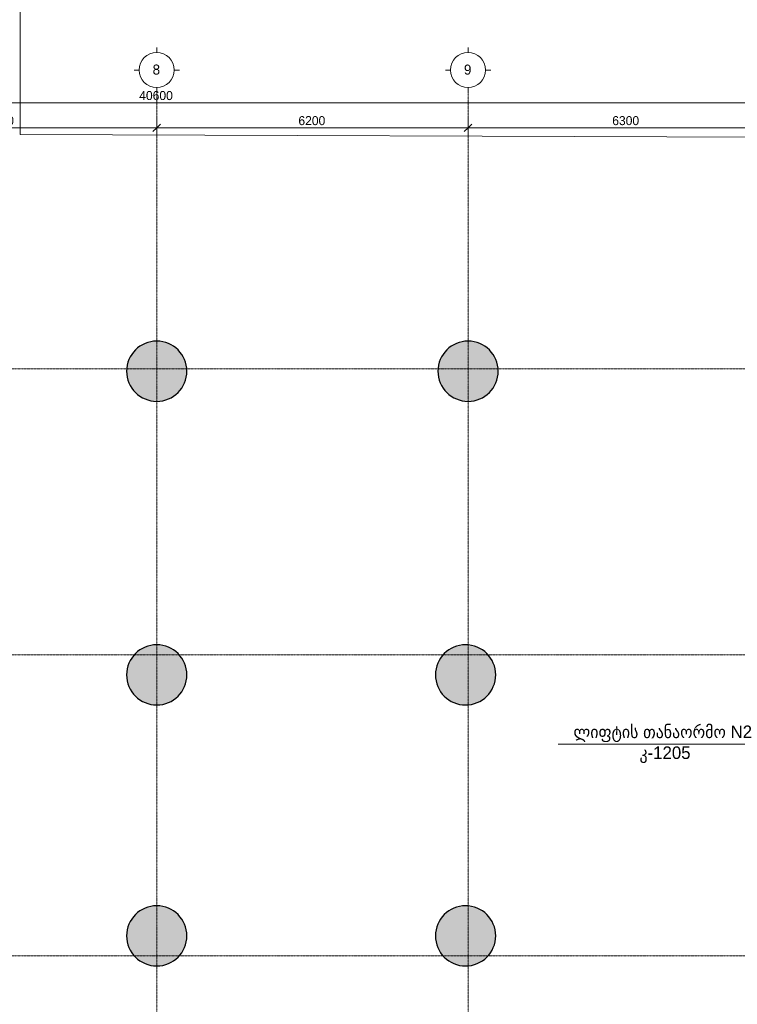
# Model space of a CAD drawing. Header units: millimetres. Extents: x -48420 to 51428, y -12038 to 48020.
# Tile 6 of 8: x 17571 to 31861, y 4736 to 24354. Entities that reach past the tile are written whole.
import ezdxf

# ---------------------------------------------------------------- set-up
doc = ezdxf.new("R2010")
doc.units = ezdxf.units.MM
doc.linetypes.add('StructuralPlan-B02$0$Grid Line', pattern=[22.225, 12.7, -3.175, 3.175, -3.175])
for name, color, linetype, lineweight in [('S - HATCH', 252, 'Continuous', 5), ('S - TEXT', 7, 'Continuous', 9), ('StructuralPlan-B02$0$A-010-D_DIM', 7, 'Continuous', 5), ('StructuralPlan-B02$0$A-010-D_DIM-100', 7, 'Continuous', 5), ('StructuralPlan-B02$0$S-280-M_COLUMN', 7, 'Continuous', 30), ('StructuralPlan-B02$0$S-280-M_COLUMN main', 7, 'Continuous', 30), ('StructuralPlan-B02$0$Z-030-M_GRID', 7, 'Continuous', 5), ('StructuralPlan-B02$0$Z-033_T_GRIDREF', 7, 'Continuous', 5)]:
    doc.layers.add(name, color=color, linetype=linetype, lineweight=lineweight)
doc.layers.add('StructuralPlan-B02$0$A-010-M_LINE', color=7, linetype='Continuous', lineweight=5, true_color=0x00a600)
doc.styles.add('Cubicon', font='Cubicon.ttf')
doc.styles.add('StructuralPlan-B02$0$Cubicon_1', font='Cubicon.ttf', dxfattribs={"height": 200})
doc.styles.add('StructuralPlan-B02$0$Cubicon_2', font='Cubicon.ttf', dxfattribs={"height": 180})
doc.dimstyles.new('CUB-M-100', dxfattribs={"dimscale": 100, "dimtxt": 1.8, "dimasz": 1.5, "dimexe": 1.5, "dimexo": 2, "dimgap": 1, "dimtad": 0, "dimdec": 0, "dimzin": 3, "dimdsep": 46, "dimtxsty": 'Cubicon', "dimblk": 'OBLIQUE', "dimcen": 1.5, "dimdle": 1, "dimazin": 2, "dimtfac": 0.75, "dimtdec": 0, "dimtmove": 0, "dimatfit": 3, "dimldrblk": 'SMALL', "dimfxl": 1, "dimtolj": 1, "dimtzin": 0, "dimlwd": -1, "dimlwe": -1, "dimarcsym": 0})
doc.dimstyles.new('StructuralPlan-B02$0$CUB_DIM_1_8', dxfattribs={"dimscale": 304.8, "dimtxt": 181.601257, "dimasz": 0.492126, "dimexe": 0.492126, "dimexo": 0.0625, "dimgap": 0, "dimtad": 1, "dimdec": 0, "dimzin": 0, "dimdsep": 46, "dimtxsty": 'StructuralPlan-B02$0$Cubicon_2', "dimblk1": 'StructuralPlan-B02$0$_Oblique', "dimblk2": 'StructuralPlan-B02$0$_Oblique', "dimsah": 1, "dimcen": 0.09, "dimdle": 0.328084, "dimazin": 0, "dimtfac": 1, "dimtdec": 4, "dimtix": 1, "dimtmove": 0, "dimatfit": 3, "dimfxl": 0.656168, "dimfxlon": 1, "dimtvp": 1, "dimtolj": 1, "dimtzin": 0, "dimarcsym": 2})

# ---------------------------------------------------------------- blocks, each defined once
blk = doc.blocks.new('StructuralPlan-B02$0$Grid - 00_CUB_ღერძის თავი-752507-B02')
at = {"layer": 'StructuralPlan-B02$0$Z-033_T_GRIDREF'}
for p, q in [((0, 3.5), (0, 4.5)), ((-3.5, 0), (-4.5, 0)), ((3.5, 0), (4.5, 0)), ((0, -3.5), (0, -4.5))]:
    blk.add_line(p, q, dxfattribs=at)
blk.add_circle((0, 0), 3.5, dxfattribs=at)
blk = doc.blocks.new('StructuralPlan-B02$0$DIMBLOCK8-B02')
at = {"layer": 'StructuralPlan-B02$0$A-010-D_DIM-100', "transparency": 16777216}
for p, q in [((0, 22700), (0, 22900)), ((0, 22700), (75, 22775)), ((40600, 22700), (40600, 22900)), ((40600, 22700), (40675, 22775)), ((-100, 22700), (40700, 22700)), ((0, 22700), (-75, 22625)), ((0, 22700), (0, 22550)), ((40600, 22700), (40525, 22625)), ((40600, 22700), (40600, 22550))]:
    blk.add_line(p, q, dxfattribs=at)
at = {"layer": 'StructuralPlan-B02$0$A-010-D_DIM-100', "color": 0, "transparency": 16777216, "insert": (19951, 22933), "char_height": 180, "width": 838.16, "attachment_point": 1, "line_spacing_factor": 0.931288, "style": 'StructuralPlan-B02$0$Cubicon_2'}
blk.add_mtext('40600', dxfattribs=at)
blk = doc.blocks.new('StructuralPlan-B02$0$_Oblique')
at = {"color": 0, "linetype": 'ByBlock', "lineweight": -2}
blk.add_line((-0.5, -0.5), (0.5, 0.5), dxfattribs=at)
blk = doc.blocks.new('StructuralPlan-B02$0$DIMBLOCK11-B02')
at = {"layer": 'StructuralPlan-B02$0$A-010-D_DIM-100', "transparency": 16777216}
for p, q in [((14100, 22200), (14100, 22400)), ((20300, 22200), (20300, 22400)), ((14100, 22200), (14025, 22125)), ((14100, 22200), (14175, 22275)), ((14100, 22200), (20300, 22200)), ((14100, 22200), (14100, 22050)), ((20300, 22200), (20225, 22125)), ((20300, 22200), (20375, 22275)), ((20300, 22200), (20300, 22050))]:
    blk.add_line(p, q, dxfattribs=at)
at = {"layer": 'StructuralPlan-B02$0$A-010-D_DIM-100', "color": 0, "transparency": 16777216, "insert": (16921, 22433), "char_height": 180, "width": 670.53, "attachment_point": 1, "line_spacing_factor": 0.931288, "style": 'StructuralPlan-B02$0$Cubicon_2'}
blk.add_mtext('6200', dxfattribs=at)
blk = doc.blocks.new('StructuralPlan-B02$0$DIMBLOCK12-B02')
at = {"layer": 'StructuralPlan-B02$0$A-010-D_DIM-100', "transparency": 16777216}
for p, q in [((20300, 22200), (20300, 22400)), ((26500, 22200), (26500, 22400)), ((20300, 22200), (20225, 22125)), ((20300, 22200), (20375, 22275)), ((20300, 22200), (26500, 22200)), ((20300, 22200), (20300, 22050)), ((26500, 22200), (26425, 22125)), ((26500, 22200), (26575, 22275)), ((26500, 22200), (26500, 22050))]:
    blk.add_line(p, q, dxfattribs=at)
at = {"layer": 'StructuralPlan-B02$0$A-010-D_DIM-100', "color": 0, "transparency": 16777216, "insert": (23121, 22433), "char_height": 180, "width": 670.53, "attachment_point": 1, "line_spacing_factor": 0.931288, "style": 'StructuralPlan-B02$0$Cubicon_2'}
blk.add_mtext('6200', dxfattribs=at)
blk = doc.blocks.new('StructuralPlan-B02$0$DIMBLOCK13-B02')
at = {"layer": 'StructuralPlan-B02$0$A-010-D_DIM-100', "transparency": 16777216}
for p, q in [((26500, 22200), (26500, 22400)), ((32800, 22200), (32800, 22400)), ((26500, 22200), (26425, 22125)), ((26500, 22200), (26575, 22275)), ((26500, 22200), (32800, 22200)), ((26500, 22200), (26500, 22050)), ((32800, 22200), (32725, 22125)), ((32800, 22200), (32875, 22275)), ((32800, 22200), (32800, 22050))]:
    blk.add_line(p, q, dxfattribs=at)
at = {"layer": 'StructuralPlan-B02$0$A-010-D_DIM-100', "color": 0, "transparency": 16777216, "insert": (29371, 22433), "char_height": 180, "width": 670.53, "attachment_point": 1, "line_spacing_factor": 0.931288, "style": 'StructuralPlan-B02$0$Cubicon_2'}
blk.add_mtext('6300', dxfattribs=at)
blk = doc.blocks.new('_Oblique')
at = {"color": 0, "linetype": 'ByBlock', "lineweight": -2}
blk.add_line((-0.5, -0.5), (0.5, 0.5), dxfattribs=at)
blk = doc.blocks.new('StructuralPlan-B02')
at = {"layer": 'StructuralPlan-B02$0$S-280-M_COLUMN main', "true_color": 0xa4a4a4}
for points in [[(20300, 16750), (20385.4, 16756.1), (20469, 16774.3), (20549.2, 16804.2), (20624.4, 16845.2), (20692.9, 16896.6), (20753.4, 16957.1), (20804.8, 17025.6), (20845.8, 17100.8), (20875.7, 17181), (20893.9, 17264.6), (20900, 17350), (20893.9, 17435.4), (20875.7, 17519), (20845.8, 17599.2), (20804.8, 17674.4), (20753.4, 17742.9), (20692.9, 17803.4), (20624.4, 17854.8), (20549.2, 17895.8), (20469, 17925.7), (20385.4, 17943.9), (20300, 17950), (20214.6, 17943.9), (20131, 17925.7), (20050.8, 17895.8), (19975.6, 17854.8), (19907.1, 17803.4), (19846.6, 17742.9), (19795.2, 17674.4), (19754.2, 17599.2), (19724.3, 17519), (19706.1, 17435.4), (19700, 17350), (19706.1, 17264.6), (19724.3, 17181), (19754.2, 17100.8), (19795.2, 17025.6), (19846.6, 16957.1), (19907.1, 16896.6), (19975.6, 16845.2), (20050.8, 16804.2), (20131, 16774.3), (20214.6, 16756.1)], [(26500, 16750), (26585.4, 16756.1), (26669, 16774.3), (26749.2, 16804.2), (26824.4, 16845.2), (26892.9, 16896.6), (26953.4, 16957.1), (27004.8, 17025.6), (27045.8, 17100.8), (27075.7, 17181), (27093.9, 17264.6), (27100, 17350), (27093.9, 17435.4), (27075.7, 17519), (27045.8, 17599.2), (27004.8, 17674.4), (26953.4, 17742.9), (26892.9, 17803.4), (26824.4, 17854.8), (26749.2, 17895.8), (26669, 17925.7), (26585.4, 17943.9), (26500, 17950), (26414.6, 17943.9), (26331, 17925.7), (26250.8, 17895.8), (26175.6, 17854.8), (26107.1, 17803.4), (26046.6, 17742.9), (25995.2, 17674.4), (25954.2, 17599.2), (25924.3, 17519), (25906.1, 17435.4), (25900, 17350), (25906.1, 17264.6), (25924.3, 17181), (25954.2, 17100.8), (25995.2, 17025.6), (26046.6, 16957.1), (26107.1, 16896.6), (26175.6, 16845.2), (26250.8, 16804.2), (26331, 16774.3), (26414.6, 16756.1)], [(20300, 10700), (20385.4, 10706.1), (20469, 10724.3), (20549.2, 10754.2), (20624.4, 10795.2), (20692.9, 10846.6), (20753.4, 10907.1), (20804.8, 10975.6), (20845.8, 11050.8), (20875.7, 11131), (20893.9, 11214.6), (20900, 11300), (20893.9, 11385.4), (20875.7, 11469), (20845.8, 11549.2), (20804.8, 11624.4), (20753.4, 11692.9), (20692.9, 11753.4), (20624.4, 11804.8), (20549.2, 11845.8), (20469, 11875.7), (20385.4, 11893.9), (20300, 11900), (20214.6, 11893.9), (20131, 11875.7), (20050.8, 11845.8), (19975.6, 11804.8), (19907.1, 11753.4), (19846.6, 11692.9), (19795.2, 11624.4), (19754.2, 11549.2), (19724.3, 11469), (19706.1, 11385.4), (19700, 11300), (19706.1, 11214.6), (19724.3, 11131), (19754.2, 11050.8), (19795.2, 10975.6), (19846.6, 10907.1), (19907.1, 10846.6), (19975.6, 10795.2), (20050.8, 10754.2), (20131, 10724.3), (20214.6, 10706.1)], [(26450, 10700), (26535.4, 10706.1), (26619, 10724.3), (26699.2, 10754.2), (26774.4, 10795.2), (26842.9, 10846.6), (26903.4, 10907.1), (26954.8, 10975.6), (26995.8, 11050.8), (27025.7, 11131), (27043.9, 11214.6), (27050, 11300), (27043.9, 11385.4), (27025.7, 11469), (26995.8, 11549.2), (26954.8, 11624.4), (26903.4, 11692.9), (26842.9, 11753.4), (26774.4, 11804.8), (26699.2, 11845.8), (26619, 11875.7), (26535.4, 11893.9), (26450, 11900), (26364.6, 11893.9), (26281, 11875.7), (26200.8, 11845.8), (26125.6, 11804.8), (26057.1, 11753.4), (25996.6, 11692.9), (25945.2, 11624.4), (25904.2, 11549.2), (25874.3, 11469), (25856.1, 11385.4), (25850, 11300), (25856.1, 11214.6), (25874.3, 11131), (25904.2, 11050.8), (25945.2, 10975.6), (25996.6, 10907.1), (26057.1, 10846.6), (26125.6, 10795.2), (26200.8, 10754.2), (26281, 10724.3), (26364.6, 10706.1)], [(20300, 5500), (20385.4, 5506.1), (20469, 5524.3), (20549.2, 5554.2), (20624.4, 5595.2), (20692.9, 5646.6), (20753.4, 5707.1), (20804.8, 5775.6), (20845.8, 5850.8), (20875.7, 5931), (20893.9, 6014.6), (20900, 6100), (20893.9, 6185.4), (20875.7, 6269), (20845.8, 6349.2), (20804.8, 6424.4), (20753.4, 6492.9), (20692.9, 6553.4), (20624.4, 6604.8), (20549.2, 6645.8), (20469, 6675.7), (20385.4, 6693.9), (20300, 6700), (20214.6, 6693.9), (20131, 6675.7), (20050.8, 6645.8), (19975.6, 6604.8), (19907.1, 6553.4), (19846.6, 6492.9), (19795.2, 6424.4), (19754.2, 6349.2), (19724.3, 6269), (19706.1, 6185.4), (19700, 6100), (19706.1, 6014.6), (19724.3, 5931), (19754.2, 5850.8), (19795.2, 5775.6), (19846.6, 5707.1), (19907.1, 5646.6), (19975.6, 5595.2), (20050.8, 5554.2), (20131, 5524.3), (20214.6, 5506.1)], [(26450, 5500), (26535.4, 5506.1), (26619, 5524.3), (26699.2, 5554.2), (26774.4, 5595.2), (26842.9, 5646.6), (26903.4, 5707.1), (26954.8, 5775.6), (26995.8, 5850.8), (27025.7, 5931), (27043.9, 6014.6), (27050, 6100), (27043.9, 6185.4), (27025.7, 6269), (26995.8, 6349.2), (26954.8, 6424.4), (26903.4, 6492.9), (26842.9, 6553.4), (26774.4, 6604.8), (26699.2, 6645.8), (26619, 6675.7), (26535.4, 6693.9), (26450, 6700), (26364.6, 6693.9), (26281, 6675.7), (26200.8, 6645.8), (26125.6, 6604.8), (26057.1, 6553.4), (25996.6, 6492.9), (25945.2, 6424.4), (25904.2, 6349.2), (25874.3, 6269), (25856.1, 6185.4), (25850, 6100), (25856.1, 6014.6), (25874.3, 5931), (25904.2, 5850.8), (25945.2, 5775.6), (25996.6, 5707.1), (26057.1, 5646.6), (26125.6, 5595.2), (26200.8, 5554.2), (26281, 5524.3), (26364.6, 5506.1)]]:
    blk.add_hatch(color=253, dxfattribs=at).paths.add_polyline_path(points)
at = {"layer": 'StructuralPlan-B02$0$A-010-M_LINE', "color": 1, "lineweight": 15, "true_color": 0xff0000}
for p, q in [((17581.6, 47207.2), (17581.6, 22067.5)), ((17581.6, 22067.5), (41590.6, 21980.2))]:
    blk.add_line(p, q, dxfattribs=at)
at = {"layer": 'StructuralPlan-B02$0$S-280-M_COLUMN'}
for centre, start, end in [((20300, 17350), 90, 270), ((20300, 17350), 270, 90), ((26500, 17350), 90, 270), ((26500, 17350), 270, 90), ((20300, 11300), 90, 270), ((20300, 11300), 270, 90), ((26450, 11300), 90, 270), ((26450, 11300), 270, 90), ((20300, 6100), 90, 270), ((20300, 6100), 270, 90), ((26450, 6100), 90, 270), ((26450, 6100), 270, 90)]:
    blk.add_arc(centre, 600, start, end, dxfattribs=at)
at = {"layer": 'StructuralPlan-B02$0$Z-030-M_GRID', "linetype": 'StructuralPlan-B02$0$Grid Line'}
for p, q in [((20300, 22900), (20300, -5500)), ((26500, 22900), (26500, -5500)), ((45600, 17400), (-5000, 17400)), ((45600, 11700), (-5000, 11700)), ((45600, 5700), (-5000, 5700))]:
    blk.add_line(p, q, dxfattribs=at)
at = {"layer": 'StructuralPlan-B02$0$Z-033_T_GRIDREF', "xscale": 99.99999999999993, "yscale": 99.99999999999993, "zscale": 99.99999999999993, "rotation": 180}
for p in [(20300, 23350), (26500, 23350)]:
    blk.add_blockref('StructuralPlan-B02$0$Grid - 00_CUB_ღერძის თავი-752507-B02', p, dxfattribs=at)
at = {"layer": 'StructuralPlan-B02$0$Z-033_T_GRIDREF', "char_height": 200, "width": 192.405, "attachment_point": 1, "style": 'StructuralPlan-B02$0$Cubicon_1'}
for s, insert in [('\\fCubicon|b0|i0|c204|p2|;8', (20217.6, 23459.8)), ('\\fCubicon|b0|i0|c204|p2|;9', (26417.6, 23459.8))]:
    blk.add_mtext(s, dxfattribs=dict(at, insert=insert))
at = {"layer": 'StructuralPlan-B02$0$A-010-D_DIM'}
for base, p1, p2, override, picture, middle in [((40600, 22700), (0, 22900), (40600, 22900), {"dimpost": '<>', "dimfxl": 40599.999976}, 'StructuralPlan-B02$0$DIMBLOCK8-B02', (20300, 22791.8)), ((20300, 22200), (14100, 22400), (20300, 22400), {"dimpost": '<>', "dimfxl": 6200}, 'StructuralPlan-B02$0$DIMBLOCK11-B02', (17200, 22291.8)), ((26500, 22200), (20300, 22400), (26500, 22400), {"dimpost": '<>', "dimfxl": 6200}, 'StructuralPlan-B02$0$DIMBLOCK12-B02', (23400, 22291.8)), ((32800, 22200), (26500, 22400), (32800, 22400), {"dimpost": '<>', "dimfxl": 6299.999976}, 'StructuralPlan-B02$0$DIMBLOCK13-B02', (29650, 22291.9))]:
    dim = blk.add_linear_dim(base=base, p1=p1, p2=p2, dimstyle='StructuralPlan-B02$0$CUB_DIM_1_8', override=override, dxfattribs=at)
    dim.commit()
    dim.dimension.update_dxf_attribs({"geometry": picture, "text_midpoint": middle})

msp = doc.modelspace()

# ---------------------------------------------------------------- block references
at = {"layer": 'S - HATCH', "color": 1}
msp.add_blockref('StructuralPlan-B02', (0, 0), dxfattribs=at)

# ---------------------------------------------------------------- texts
at = {"layer": 'S - TEXT', "transparency": 33554684, "insert": (30376, 9917), "char_height": 250, "attachment_point": 5, "style": 'Cubicon'}
msp.add_mtext('ლიფტის თანაორმო N2\\P კ-1205', dxfattribs=at)

# ---------------------------------------------------------------- leaders
at = {"layer": 'S - TEXT', "transparency": 33554684}
msp.add_leader([(36400, 9917), (32639, 9917), (28291, 9917)], dimstyle='CUB-M-100', override={"dimasz": 2, "dimldrblk": 'ArchTick'}, dxfattribs=at)

doc.saveas('drawing.dxf')
